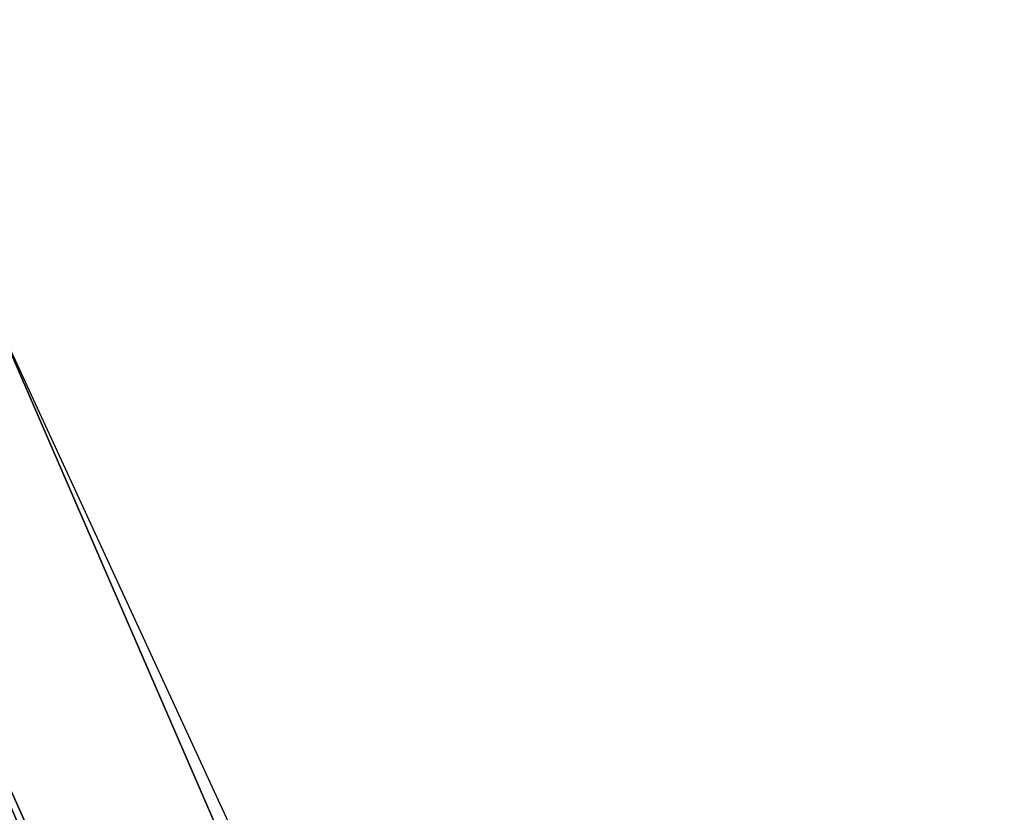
# Model space of a CAD drawing. Header units: millimetres. Extents: x 1 to 201, y 1 to 201.
# Tile 171 of 256: x 36.474 to 37.203, y 77.692 to 78.278. Entities that reach past the tile are written whole.
import ezdxf

# ---------------------------------------------------------------- set-up
doc = ezdxf.new("R2010")
doc.units = ezdxf.units.MM
doc.header["$LTSCALE"] = 25.4
doc.layers.get('0').update_dxf_attribs({"true_color": 0xff5454})

# ---------------------------------------------------------------- blocks, each defined once
blk = doc.blocks.new('MERIDA-LED-9514.STL#1')
at = {"color": 251, "true_color": 0x555555}
mesh = blk.add_polyface(dxfattribs=at)
corners = [(33.12965, 87.49975, -16), (37.06753, 74.5183, -4), (37.06753, 74.5183, -16), (33.12965, 87.49975, -4)]
mesh.append_faces([[corners[k] for k in face] for face in [(0, 1, 2), (1, 0, 3)]], dxfattribs={"vtx0": -1, "color": 251})
at = {"color": 7, "true_color": 0xffffff}
mesh = blk.add_polyface(dxfattribs=at)
corners = [(31.99957, 78.5804, -19), (37.11161, 66.62019, -17), (37.11161, 66.62019, -19), (31.99957, 78.5804, -17)]
mesh.append_faces([[corners[k] for k in face] for face in [(0, 1, 2), (1, 0, 3)]], dxfattribs={"vtx0": -1, "color": 7})
mesh = blk.add_polyface(dxfattribs=at)
corners = [(35.32244, 78.26877, -32), (40.81123, 66.25, -43), (40.81123, 66.25, -32), (35.32244, 78.26877, -43)]
mesh.append_faces([[corners[k] for k in face] for face in [(0, 1, 2), (1, 0, 3)]], dxfattribs={"vtx0": -1, "color": 7})
mesh = blk.add_polyface(dxfattribs=at)
corners = [(36.32888, 78.01588, -43.5), (40.17986, 69.48554, -43), (40.06091, 69.4239, -43.5), (36.45512, 78.06075, -43)]
mesh.append_faces([[corners[k] for k in face] for face in [(0, 1, 2), (1, 0, 3)]], dxfattribs={"vtx0": -1, "color": 7})
mesh = blk.add_polyface(dxfattribs=at)
corners = [(36.45512, 78.06075, -43), (41.67725, 66.75, -33), (40.17986, 69.48554, -43)]
mesh.append_faces([[corners[k] for k in face] for face in [(0, 1, 2)]], dxfattribs={"color": 7})
mesh = blk.add_polyface(dxfattribs=at)
corners = [(36.32888, 78.01588, -43.5), (39.73592, 69.25551, -43.86602), (35.98399, 77.8933, -43.86602), (40.06091, 69.4239, -43.5)]
mesh.append_faces([[corners[k] for k in face] for face in [(0, 1, 2), (1, 0, 3)]], dxfattribs={"vtx0": -1, "color": 7})
mesh = blk.add_polyface(dxfattribs=at)
corners = [(35.98399, 77.8933, -43.86602), (39.29197, 69.02547, -44), (35.51286, 77.72586, -44), (39.73592, 69.25551, -43.86602)]
mesh.append_faces([[corners[k] for k in face] for face in [(0, 1, 2), (1, 0, 3)]], dxfattribs={"vtx0": -1, "color": 7})

msp = doc.modelspace()

# ---------------------------------------------------------------- block references
at = {"color": 0}
msp.add_blockref('MERIDA-LED-9514.STL#1', (0, 0), dxfattribs=at)

doc.saveas('drawing.dxf')
